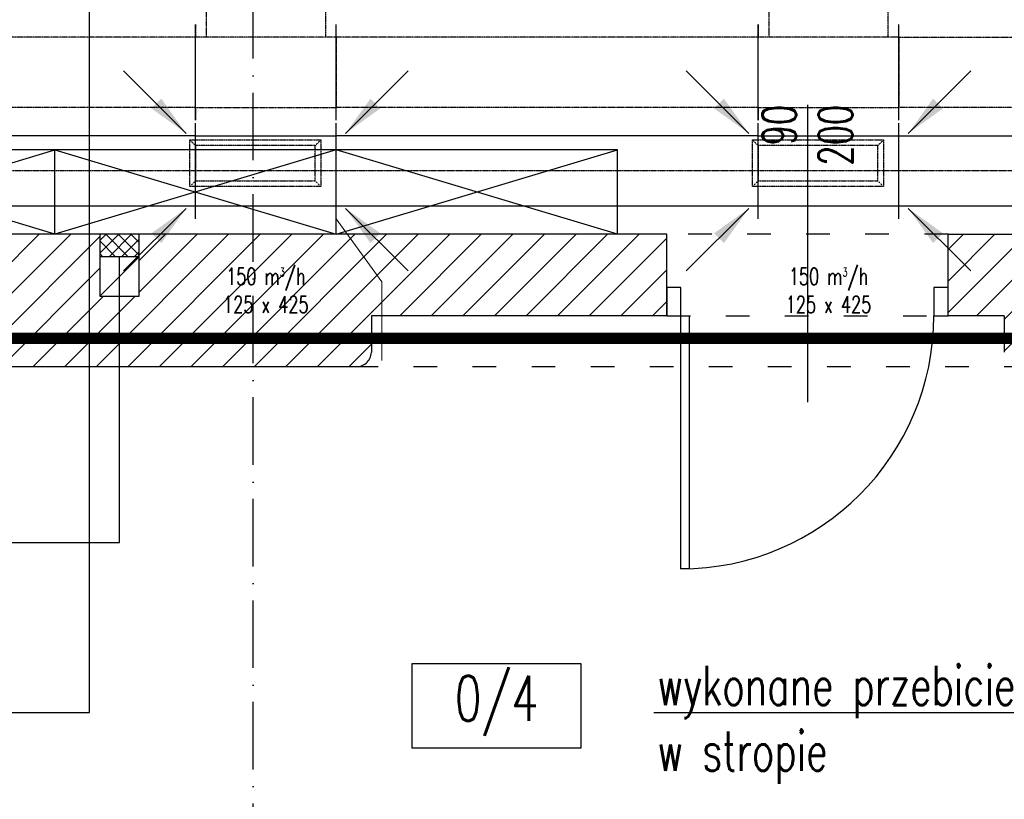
# Model space of a CAD drawing. Header units: millimetres. Extents: x 167273 to 188273, y -125105 to -88145.
# Tile 160 of 210: x 174529 to 174879, y -96970 to -96693. Entities that reach past the tile are written whole.
import ezdxf

# ---------------------------------------------------------------- set-up
doc = ezdxf.new("R2010")
doc.units = ezdxf.units.MM
doc.header["$PDMODE"] = 35
doc.header["$PDSIZE"] = 5
for name, pattern in [('ACAD_ISO03W100', [30, 12, -18]), ('ACAD_ISO10W100', [18, 12, -3, 0, -3]), ('DASHED', [0.75, 0.5, -0.25]), ('WENT_2', [1.5, 0.5, -1]), ('WENT_3', [1.6, 0.5, -0.5, 0.1, -0.5])]:
    doc.linetypes.add(name, pattern=pattern)
doc.layers.add('!_zmiany', color=7, linetype='Continuous', true_color=0xfa7d00)
doc.layers.add('!zakres', color=7, linetype='ACAD_ISO03W100', lineweight=60, true_color=0x8a14ff)
for name, color, linetype, lineweight in [('_WENT-KONSTRUKCJA', 254, 'Continuous', 9), ('FLUID-N-BIB', 8, 'Continuous', 30), ('FLUID-W-BIB', 220, 'Continuous', 30)]:
    doc.layers.add(name, color=color, linetype=linetype, lineweight=lineweight)
for name, color, linetype in [('a-op_drzwi', 40, 'Continuous'), ('a-op_leader', 9, 'Continuous'), ('a-op_text', 9, 'Continuous'), ('a-osie', 1, 'ACAD_ISO10W100'), ('a-wymiary', 9, 'Continuous'), ('b-drzwi', 6, 'Continuous'), ('b-przerywana1', 9, 'ACAD_ISO03W100'), ('b-widokowa', 7, 'Continuous'), ('b-ściany', 2, 'Continuous'), ('c-meble', 5, 'Continuous'), ('FLUID-N-BIB-HID', 7, 'Continuous'), ('FLUID-W-BIB-120-ARRGR', 7, 'Continuous'), ('FLUID-W-BIB-HID', 7, 'Continuous'), ('FLUID-W-BIB-SYM', 7, 'Continuous'), ('h-hatch', 8, 'Continuous')]:
    doc.layers.add(name, color=color, linetype=linetype)
doc.styles.add('FDBES', font='romans.shx', dxfattribs={"width": 0.7, "height": 10})
doc.styles.add('PPAB_100', font='romans.shx', dxfattribs={"width": 0.7, "height": 12})
doc.styles.add('ROMANS', font='romans.shx', dxfattribs={"width": 0.7, "height": 10})
doc.dimstyles.new('FDBES', dxfattribs={"dimscale": 50, "dimtxt": 4, "dimasz": 2.5, "dimexe": 0.8, "dimexo": 2, "dimgap": 1, "dimtad": 1, "dimdsep": 46, "dimtxsty": 'FDBES', "dimcen": 2.5, "dimclrd": 4, "dimclre": 5, "dimadec": 0, "dimazin": 0, "dimtfac": 1, "dimtmove": 0, "dimatfit": 3, "dimfxl": 0, "dimarcsym": 0})
doc.dimstyles.new('newPPAB_100', dxfattribs={"dimscale": 0, "dimtxt": 16, "dimasz": 1, "dimexe": 10, "dimexo": 10, "dimgap": 5, "dimtad": 1, "dimdec": 0, "dimzin": 0, "dimdsep": 46, "dimtxsty": 'PPAB_100', "dimblk": 'tick_50', "dimcen": 0.09, "dimdle": 5, "dimse1": 1, "dimse2": 1, "dimclrd": 9, "dimclre": 9, "dimclrt": 161, "dimadec": 0, "dimazin": 0, "dimtfac": 1, "dimtdec": 0, "dimtix": 1, "dimtmove": 2, "dimatfit": 0, "dimldrblk": 'tick_50', "dimfxl": 0, "dimtolj": 1, "dimtzin": 0, "dimarcsym": 0})

# ---------------------------------------------------------------- blocks, each defined once
blk = doc.blocks.new('tick_50')
at = {"color": 9, "ltscale": 20}
for p, q in [((0, 10), (0, -10)), ((-5, 0), (5, 0))]:
    blk.add_line(p, q, dxfattribs=at)
at = {"color": 0}
blk.add_line((2.5, 2.5), (-2.5, -2.5), dxfattribs=at)
blk = doc.blocks.new('*D16')
at = {"layer": 'a-wymiary', "color": 9, "lineweight": -2}
blk.add_line((174980.44, -96536.57), (174859.94, -96536.57), dxfattribs=at)
at = {"layer": 'Defpoints', "color": 0}
for p in [(174858.94, -96536.57), (174858.94, -96768.89), (174981.44, -96768.89)]:
    blk.add_point(p, dxfattribs=at)
at = {"layer": 'a-wymiary', "color": 9, "lineweight": -2, "rotation": 180}
blk.add_blockref('tick_50', (174858.94, -96536.57), dxfattribs=at)
at = {"layer": 'a-wymiary', "color": 9, "lineweight": -2}
blk.add_blockref('tick_50', (174981.44, -96536.57), dxfattribs=at)
at = {"layer": 'a-wymiary', "color": 161, "insert": (174920.19, -96525.57), "char_height": 12, "attachment_point": 5, "style": 'PPAB_100'}
blk.add_mtext('\\A1;123', dxfattribs=at)
blk = doc.blocks.new('*D17')
at = {"layer": 'a-wymiary', "color": 9, "lineweight": -2}
blk.add_line((174857.94, -96536.57), (174759.94, -96536.57), dxfattribs=at)
at = {"layer": 'Defpoints', "color": 0}
for p in [(174758.94, -96536.57), (174758.94, -96768.89), (174858.94, -96768.89)]:
    blk.add_point(p, dxfattribs=at)
at = {"layer": 'a-wymiary', "color": 9, "lineweight": -2, "rotation": 180}
blk.add_blockref('tick_50', (174758.94, -96536.57), dxfattribs=at)
at = {"layer": 'a-wymiary', "color": 9, "lineweight": -2}
blk.add_blockref('tick_50', (174858.94, -96536.57), dxfattribs=at)
at = {"layer": 'a-wymiary', "color": 161, "insert": (174808.94, -96525.57), "char_height": 12, "attachment_point": 5, "style": 'PPAB_100'}
blk.add_mtext('\\A1;100', dxfattribs=at)
blk = doc.blocks.new('*D18')
at = {"layer": 'a-wymiary', "color": 9, "lineweight": -2}
blk.add_line((174757.94, -96536.57), (174242.44, -96536.57), dxfattribs=at)
at = {"layer": 'Defpoints', "color": 0}
for p in [(174241.44, -96536.57), (174241.44, -96768.89), (174758.94, -96768.89)]:
    blk.add_point(p, dxfattribs=at)
at = {"layer": 'a-wymiary', "color": 9, "lineweight": -2, "rotation": 180}
blk.add_blockref('tick_50', (174241.44, -96536.57), dxfattribs=at)
at = {"layer": 'a-wymiary', "color": 9, "lineweight": -2}
blk.add_blockref('tick_50', (174758.94, -96536.57), dxfattribs=at)
at = {"layer": 'a-wymiary', "color": 161, "insert": (174457.39, -96525.57), "char_height": 12, "attachment_point": 5, "style": 'PPAB_100'}
blk.add_mtext('\\A1;517', dxfattribs=at)
blk = doc.blocks.new('*U1036')
at = {"linetype": 'Continuous', "lineweight": -2}
for p, q in [((-500, 0, 125), (-500, 0, 170)), ((-500, 0, -125), (-500, 0, 125)), ((-500, 0, -170), (-500, 0, -125)), ((500, 0, 125), (500, 0, 170)), ((500, 0, -125), (500, 0, 125)), ((500, 0, -170), (500, 0, -125))]:
    blk.add_line(p, q, dxfattribs=at)
at = {"color": 0, "linetype": 'ByBlock', "lineweight": -2}
for p, q in [((-500, 0, -125), (500, 0, -125)), ((500, 0, 125), (-500, 0, 125))]:
    blk.add_line(p, q, dxfattribs=at)
at = {"layer": 'FLUID-W-BIB-SYM', "linetype": 'WENT_3', "lineweight": -3}
for p in [(-500, 0), (492.3, 0)]:
    blk.add_line(p, (500, 0), dxfattribs=at)
blk = doc.blocks.new('*U1033')
at = {"linetype": 'Continuous', "lineweight": -2}
for p, q in [((-500, 0, 125), (-500, 0, 170)), ((-500, 0, -125), (-500, 0, 125)), ((-500, 0, -170), (-500, 0, -125))]:
    blk.add_line(p, q, dxfattribs=at)
at = {"color": 0, "linetype": 'ByBlock', "lineweight": -2}
for p, q in [((-500, 0, -125), (500, 0, -125)), ((500, 0, 125), (-500, 0, 125))]:
    blk.add_line(p, q, dxfattribs=at)
at = {"layer": 'FLUID-N-BIB-HID', "linetype": 'DASHED', "lineweight": -3}
for p, q in [((500, 0, 125), (500, 0, 170)), ((500, 0, 125), (500, 0, -125)), ((500, 0, -170), (500, 0, -125))]:
    blk.add_line(p, q, dxfattribs=at)
blk = doc.blocks.new('*U1031')
at = {"linetype": 'Continuous', "lineweight": -2}
for p, q in [((-250, 170), (-250, 125)), ((-250, 125), (-250, -125)), ((-250, -125), (-250, -170)), ((-212.5, -225), (-257.5, -225)), ((212.5, -225), (-212.5, -225)), ((257.5, -225), (212.5, -225))]:
    blk.add_line(p, q, dxfattribs=at)
at = {"color": 0, "linetype": 'ByBlock', "lineweight": -2}
for p, q in [((-220, 125), (-250, 125)), ((220, 125), (-220, 125)), ((250, 125), (220, 125)), ((-250, -125), (-220, -125)), ((-220, -125), (220, -125)), ((-212.5, -125), (-212.5, -195)), ((212.5, -195), (212.5, -125)), ((220, -125), (250, -125)), ((-212.5, -195), (-212.5, -225)), ((212.5, -225), (212.5, -195))]:
    blk.add_line(p, q, dxfattribs=at)
at = {"layer": 'FLUID-N-BIB-HID', "linetype": 'DASHED', "lineweight": -3}
for p, q in [((250, 125), (250, 170)), ((250, -170), (250, -125))]:
    blk.add_line(p, q, dxfattribs=at)
blk = doc.blocks.new('*U1030')
at = {"linetype": 'Continuous', "lineweight": -2}
for p, q in [((-750, 125), (-750, 170)), ((-750, -125), (-750, 125)), ((-750, -170), (-750, -125))]:
    blk.add_line(p, q, dxfattribs=at)
at = {"color": 0, "linetype": 'ByBlock', "lineweight": -2}
for p, q in [((-750, 125), (750, 125)), ((-750, -125), (750, -125))]:
    blk.add_line(p, q, dxfattribs=at)
at = {"layer": 'FLUID-N-BIB-HID', "linetype": 'DASHED', "lineweight": -3}
for p, q in [((750, 125), (750, 170)), ((750, 125), (750, -125)), ((750, -170), (750, -125))]:
    blk.add_line(p, q, dxfattribs=at)
blk = doc.blocks.new('*U1028')
at = {"linetype": 'Continuous', "lineweight": -2}
for p, q in [((-250, 0, 125), (-250, 0, 170)), ((-250, 0, -125), (-250, 0, 125)), ((-250, 0, -170), (-250, 0, -125)), ((250, 0, 125), (250, 0, 170)), ((250, 0, -125), (250, 0, 125)), ((250, 0, -170), (250, 0, -125)), ((250, 0, -107.5), (250.3, 0, -107.5)), ((250.3, 0, 107.5), (250, 0, 107.5))]:
    blk.add_line(p, q, dxfattribs=at)
at = {"color": 0, "linetype": 'ByBlock', "lineweight": -2}
for p, q in [((-250, 0, -125), (-220, 0, -125)), ((-220, 0, 125), (-250, 0, 125)), ((-220, 0, -125), (220, 0, -125)), ((220, 0, 125), (-220, 0, 125)), ((220, 0, -125), (250, 0, -125)), ((250, 0, 125), (220, 0, 125)), ((250, 0, 100), (250.3, 0, 100.3)), ((250.3, 0, -100.3), (250, 0, -100))]:
    blk.add_line(p, q, dxfattribs=at)
at = {"layer": 'FLUID-W-BIB-SYM', "linetype": 'WENT_3', "lineweight": -3}
for q in [(250, 0), (-249.8, 0)]:
    blk.add_line((-250, 0), q, dxfattribs=at)
blk = doc.blocks.new('*U1027')
at = {"linetype": 'Continuous', "lineweight": -2}
for p, q in [((-750, 125), (-750, 170)), ((750, 125), (750, 170)), ((-750, -125), (-750, 125)), ((750, -125), (750, 125)), ((-750, -170), (-750, -125)), ((750, -170), (750, -125))]:
    blk.add_line(p, q, dxfattribs=at)
at = {"color": 0, "linetype": 'ByBlock', "lineweight": -2}
for p, q in [((-750, 125), (750, 125)), ((-750, -125), (750, -125))]:
    blk.add_line(p, q, dxfattribs=at)
at = {"layer": 'FLUID-W-BIB-SYM', "linetype": 'WENT_3', "lineweight": -3}
for p, q in [((-750, 0), (750, 0)), ((-750, 0), (-742.8, 0)), ((742.3, 0), (750, 0))]:
    blk.add_line(p, q, dxfattribs=at)
blk = doc.blocks.new('*U1026')
at = {"linetype": 'Continuous', "lineweight": -2}
for p, q in [((-250, 170), (-250, 125)), ((-250, 125), (-250, -125)), ((-250, -125), (-250, -170)), ((-212.5, -225), (-257.5, -225)), ((212.5, -225), (-212.5, -225)), ((257.5, -225), (212.5, -225))]:
    blk.add_line(p, q, dxfattribs=at)
at = {"color": 0, "linetype": 'ByBlock', "lineweight": -2}
for p, q in [((-220, 125), (-250, 125)), ((220, 125), (-220, 125)), ((250, 125), (220, 125)), ((-250, -125), (-220, -125)), ((-220, -125), (220, -125)), ((-212.5, -125), (-212.5, -195)), ((212.5, -195), (212.5, -125)), ((220, -125), (250, -125)), ((-212.5, -195), (-212.5, -225)), ((212.5, -225), (212.5, -195))]:
    blk.add_line(p, q, dxfattribs=at)
at = {"layer": 'FLUID-N-BIB-HID', "linetype": 'DASHED', "lineweight": -3}
for p, q in [((250, 125), (250, 170)), ((250, -170), (250, -125))]:
    blk.add_line(p, q, dxfattribs=at)
blk = doc.blocks.new('*U1024')
at = {"layer": 'FLUID-W-BIB-HID', "linetype": 'DASHED', "lineweight": -3}
for p, q in [((-82.5, 232.5), (-62.5, 212.5)), ((-82.5, 232.5), (-82.5, -232.5)), ((82.5, 232.5), (-82.5, 232.5)), ((-62.5, -212.5), (-62.5, 212.5)), ((-62.5, 212.5), (62.5, 212.5)), ((82.5, 232.5), (62.5, 212.5)), ((62.5, 212.5), (62.5, -212.5)), ((82.5, -232.5), (82.5, 232.5)), ((-82.5, -232.5), (-62.5, -212.5)), ((-82.5, -232.5), (82.5, -232.5)), ((62.5, -212.5), (-62.5, -212.5)), ((62.5, -212.5), (82.5, -232.5))]:
    blk.add_line(p, q, dxfattribs=at)
blk = doc.blocks.new('*U1023')
at = {"linetype": 'Continuous', "lineweight": -2}
for p, q in [((-250, 0, 125), (-250, 0, 170)), ((-250, 0, -125), (-250, 0, 125)), ((-250, 0, -170), (-250, 0, -125)), ((250, 0, 125), (250, 0, 170)), ((250, 0, -125), (250, 0, 125)), ((250, 0, -170), (250, 0, -125)), ((250, 0, -107.5), (250.1, 0, -107.5)), ((250.1, 0, 107.5), (250, 0, 107.5))]:
    blk.add_line(p, q, dxfattribs=at)
at = {"color": 0, "linetype": 'ByBlock', "lineweight": -2}
for p, q in [((-250, 0, -125), (-220, 0, -125)), ((-220, 0, 125), (-250, 0, 125)), ((-220, 0, -125), (220, 0, -125)), ((220, 0, 125), (-220, 0, 125)), ((220, 0, -125), (250, 0, -125)), ((250, 0, 125), (220, 0, 125)), ((250, 0, 100), (250.1, 0, 100.1)), ((250.1, 0, -100.1), (250, 0, -100))]:
    blk.add_line(p, q, dxfattribs=at)
at = {"layer": 'FLUID-W-BIB-SYM', "linetype": 'WENT_3', "lineweight": -3}
for q in [(250, 0), (-249.8, 0)]:
    blk.add_line((-250, 0), q, dxfattribs=at)
blk = doc.blocks.new('*U1022')
at = {"layer": 'FLUID-W-BIB-HID', "linetype": 'DASHED', "lineweight": -3}
for p, q in [((-82.5, 232.5), (-62.5, 212.5)), ((-82.5, 232.5), (-82.5, -232.5)), ((82.5, 232.5), (-82.5, 232.5)), ((-62.5, -212.5), (-62.5, 212.5)), ((-62.5, 212.5), (62.5, 212.5)), ((82.5, 232.5), (62.5, 212.5)), ((62.5, 212.5), (62.5, -212.5)), ((82.5, -232.5), (82.5, 232.5)), ((-82.5, -232.5), (-62.5, -212.5)), ((-82.5, -232.5), (82.5, -232.5)), ((62.5, -212.5), (-62.5, -212.5)), ((62.5, -212.5), (82.5, -232.5))]:
    blk.add_line(p, q, dxfattribs=at)
blk = doc.blocks.new('*U1021')
at = {"linetype": 'Continuous', "lineweight": -2}
for p, q in [((-750, 125), (-750, 170)), ((-750, -125), (-750, 125)), ((-750, -170), (-750, -125))]:
    blk.add_line(p, q, dxfattribs=at)
at = {"color": 0, "linetype": 'ByBlock', "lineweight": -2}
for p, q in [((-750, 125), (750, 125)), ((-750, -125), (750, -125))]:
    blk.add_line(p, q, dxfattribs=at)
at = {"layer": 'FLUID-N-BIB-HID', "linetype": 'DASHED', "lineweight": -3}
for p, q in [((750, 125), (750, 170)), ((750, 125), (750, -125)), ((750, -170), (750, -125))]:
    blk.add_line(p, q, dxfattribs=at)
blk = doc.blocks.new('*U1020')
at = {"linetype": 'Continuous', "lineweight": -2}
for p, q in [((-750, 125), (-750, 170)), ((750, 125), (750, 170)), ((-750, -125), (-750, 125)), ((750, -125), (750, 125)), ((-750, -170), (-750, -125)), ((750, -170), (750, -125))]:
    blk.add_line(p, q, dxfattribs=at)
at = {"color": 0, "linetype": 'ByBlock', "lineweight": -2}
for p, q in [((-750, 125), (750, 125)), ((-750, -125), (750, -125))]:
    blk.add_line(p, q, dxfattribs=at)
at = {"layer": 'FLUID-W-BIB-SYM', "linetype": 'WENT_3', "lineweight": -3}
for p, q in [((-750, 0), (750, 0)), ((-750, 0), (-742.7, 0)), ((742.3, 0), (750, 0))]:
    blk.add_line(p, q, dxfattribs=at)
blk = doc.blocks.new('*U789')
blk.add_leader([(0, 0), (-22.27, -22.27)], dimstyle='FDBES', override={"dimscale": 6, "dimclrd": 256})
blk = doc.blocks.new('*U790')
blk.add_leader([(0, 0), (22.27, -22.27)], dimstyle='FDBES', override={"dimscale": 6, "dimclrd": 256})
blk = doc.blocks.new('*U791')
blk.add_leader([(0, 0), (-22.27, 22.27)], dimstyle='FDBES', override={"dimscale": 6, "dimclrd": 256})
blk = doc.blocks.new('*U792')
blk.add_leader([(0, 0), (22.27, 22.27)], dimstyle='FDBES', override={"dimscale": 6, "dimclrd": 256})
blk = doc.blocks.new('*U778')
blk.add_leader([(0, 0), (-22.27, -22.27)], dimstyle='FDBES', override={"dimscale": 6, "dimclrd": 256})
blk = doc.blocks.new('*U779')
blk.add_leader([(0, 0), (22.27, -22.27)], dimstyle='FDBES', override={"dimscale": 6, "dimclrd": 256})
blk = doc.blocks.new('*U780')
blk.add_leader([(0, 0), (-22.27, 22.27)], dimstyle='FDBES', override={"dimscale": 6, "dimclrd": 256})
blk = doc.blocks.new('*U781')
blk.add_leader([(0, 0), (22.27, 22.27)], dimstyle='FDBES', override={"dimscale": 6, "dimclrd": 256})

msp = doc.modelspace()

# ---------------------------------------------------------------- hatches: boundary and pattern name
at = {"layer": 'h-hatch'}
h = msp.add_hatch(dxfattribs=at)
h.set_pattern_fill('ANSI31', color=256, scale=2.5, style=0)
h.set_pattern_definition([(45, (15000, 0), (-5.61266008, 5.61266008), [])])
h.paths.add_polyline_path([(175446.44, -96798.89), (175546.44, -96798.89), (175546.44, -96768.89), (175321.44, -96768.89), (175321.44, -96776.89), (175321.44, -96790.89), (175307.44, -96790.89), (175307.44, -96776.89), (175307.44, -96768.89), (175057.44, -96768.89), (175057.44, -96776.89), (175057.44, -96790.89), (175043.44, -96790.89), (175043.44, -96776.89), (175043.44, -96768.89), (175011.44, -96768.89), (175011.44, -96668.89), (174981.44, -96668.89), (174981.44, -96768.89), (174858.94, -96768.89), (174858.94, -96797.89), (174878.94, -96797.89), (174878.94, -96810.89, 0.450014), (174884.94, -96815.89), (175440.44, -96815.89, 0.450014), (175446.44, -96810.89)])
h = msp.add_hatch(dxfattribs=at)
h.set_pattern_fill('ANSI31', color=256, scale=2.5, style=0)
h.paths.add_polyline_path([(174653.94, -96797.89), (174758.94, -96797.89), (174758.94, -96768.89), (174571.44, -96768.89), (174571.44, -96776.89), (174571.44, -96790.89), (174557.44, -96790.89), (174557.44, -96776.89), (174557.44, -96768.89), (174280.44, -96768.89), (174280.44, -96776.89), (174280.44, -96790.89), (174266.44, -96790.89), (174266.44, -96776.89), (174266.44, -96768.89), (174241.44, -96768.89), (174241.44, -96718.89), (174218.44, -96718.89), (174218.44, -96768.89), (173674.94, -96768.89), (173674.94, -96796.89), (173779.94, -96796.89), (173779.94, -96810.89, 0.450014), (173785.94, -96815.89), (174647.94, -96815.89, 0.450014), (174653.94, -96810.89)])
h = msp.add_hatch(dxfattribs=at)
h.set_pattern_fill('ANSI37', color=256, style=0)
h.set_pattern_definition([(45, (291, 0), (-2.24506403, 2.24506403), []), (135, (291, 0), (-2.24506403, -2.24506403), [])])
h.paths.add_polyline_path([(174564.44, -96768.89), (174557.44, -96768.89), (174557.44, -96776.89), (174564.44, -96776.89)])
h.paths.add_polyline_path([(174571.44, -96768.89), (174564.44, -96768.89), (174564.44, -96776.89), (174571.44, -96776.89)])

# ---------------------------------------------------------------- linework, layer by layer
at = {"layer": '!_zmiany'}
for points in [[(174344.03, -96938.92), (174553.75, -96938.92), (174553.75, -96675.89)], [(174754.31, -96938.92), (174964.02, -96938.92), (174964.02, -96753.81)]]:
    msp.add_lwpolyline(points, dxfattribs=at)
at = {"layer": '!zakres', "linetype": 'DASHED', "ltscale": 40, "const_width": 4, "flags": 128}
msp.add_lwpolyline([(173465.44, -96805.89), (175001.44, -96805.89), (175001.44, -96141.89), (173465.44, -96141.89)], close=True, dxfattribs=at)
at = {"layer": '_WENT-KONSTRUKCJA'}
for p, q in [((174657.65, -96785.86, -346.5), (174641.45, -96763.39, -346.5)), ((174657.65, -96813.78, -346.5), (174657.65, -96785.86, -346.5))]:
    msp.add_line(p, q, dxfattribs=at)
at = {"layer": 'a-op_drzwi'}
msp.add_line((174808.94, -96722.9), (174808.94, -96828.62), dxfattribs=at)
at = {"layer": 'a-op_leader'}
msp.add_lwpolyline([(174273.44, -96776.89), (174273.44, -96878.45), (174564.44, -96878.45), (174564.44, -96776.89)], dxfattribs=at)
at = {"layer": 'a-op_text', "ltscale": 0.5}
msp.add_lwpolyline([(174668.44, -96951.56), (174668.44, -96921.56), (174728.44, -96921.56), (174728.44, -96951.56)], close=True, dxfattribs=at)
at = {"layer": 'a-osie', "ltscale": 2}
msp.add_line((174611.94, -97211.89), (174611.94, -96011.89), dxfattribs=at)
at = {"layer": 'b-drzwi'}
for points in [[(174758.94, -96797.89), (174763.94, -96797.89), (174763.94, -96787.89), (174758.94, -96787.89)], [(174853.94, -96797.89), (174858.94, -96797.89), (174858.94, -96787.89), (174853.94, -96787.89)], [(174763.94, -96797.89), (174766.94, -96797.89), (174766.94, -96887.89), (174763.94, -96887.89)]]:
    msp.add_lwpolyline(points, close=True, dxfattribs=at)
msp.add_arc((174763.78, -96797.73), 90.16, 270.1029, 359.8971, dxfattribs=at)
at = {"layer": 'b-przerywana1', "ltscale": 0.7}
for p, q in [((174858.94, -96768.89), (174758.94, -96768.89)), ((174758.94, -96797.89), (174858.94, -96797.89)), ((174647.94, -96815.89), (174884.94, -96815.89))]:
    msp.add_line(p, q, dxfattribs=at)
at = {"layer": 'b-widokowa', "ltscale": 0.5}
for p, q in [((174571.44, -96768.89), (174557.44, -96768.89)), ((174571.44, -96776.89), (174557.44, -96776.89))]:
    msp.add_line(p, q, dxfattribs=at)
at = {"layer": 'b-widokowa'}
msp.add_line((174557.44, -96790.89), (174571.44, -96776.89), dxfattribs=at)
at = {"layer": 'b-ściany'}
for p, q in [((174557.44, -96768.89), (174280.44, -96768.89)), ((174557.44, -96768.89), (174557.44, -96776.89)), ((174758.94, -96768.89), (174571.44, -96768.89)), ((174571.44, -96776.89), (174571.44, -96768.89)), ((174758.94, -96797.89), (174758.94, -96768.89)), ((174858.94, -96768.89), (174981.44, -96768.89)), ((174858.94, -96797.89), (174858.94, -96768.89)), ((174758.94, -96797.89), (174653.94, -96797.89)), ((174653.94, -96797.89), (174653.94, -96810.89)), ((174878.94, -96797.89), (174858.94, -96797.89)), ((174878.94, -96797.89), (174878.94, -96810.89)), ((173785.94, -96815.89), (174647.94, -96815.89))]:
    msp.add_line(p, q, dxfattribs=at)
msp.add_lwpolyline([(174557.44, -96776.89), (174557.44, -96790.89), (174571.44, -96790.89), (174571.44, -96776.89)], dxfattribs=at)
msp.add_arc((174648.73, -96810.74), 5.22, 261.3488, 358.2624, dxfattribs=at)
at = {"layer": 'c-meble'}
for p, q in [((174741.44, -96738.89), (174241.44, -96738.89)), ((174441.44, -96768.89), (174541.44, -96738.89)), ((174541.44, -96768.89), (174441.44, -96738.89)), ((174541.44, -96768.89), (174541.44, -96738.89)), ((174541.44, -96738.89), (174641.44, -96768.89)), ((174641.44, -96738.89), (174541.44, -96768.89)), ((174641.44, -96768.89), (174641.44, -96738.89)), ((174641.44, -96768.89), (174741.44, -96738.89)), ((174741.44, -96768.89), (174641.44, -96738.89)), ((174741.44, -96768.89), (174741.44, -96738.89))]:
    msp.add_line(p, q, dxfattribs=at)

# ---------------------------------------------------------------- block references
at = {"layer": 'FLUID-N-BIB', "linetype": 'WENT_2', "xscale": 0.1000000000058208, "yscale": 0.1000000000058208, "zscale": 0.1, "rotation": 180}
for name, p in [('*U1026', (174616.46, -96711.39, -55.5)), ('*U1031', (174816.46, -96711.39, -55.5))]:
    msp.add_blockref(name, p, dxfattribs=at)
at = {"layer": 'FLUID-N-BIB', "linetype": 'WENT_2', "extrusion": (-1.22465e-16, -3.42114e-48, -1), "xscale": 0.1000000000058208, "yscale": 0.1000000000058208, "zscale": 0.1}
for name, p in [('*U1021', (-174516.46, -96711.39, 55.5)), ('*U1030', (-174716.46, -96711.39, 55.5))]:
    msp.add_blockref(name, p, dxfattribs=at)
at = {"layer": 'FLUID-N-BIB', "linetype": 'WENT_2', "extrusion": (-1.22465e-16, 1, 1.83697e-16), "xscale": 0.1000000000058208, "yscale": 0.1, "zscale": 0.1000000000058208}
msp.add_blockref('*U1033', (-174891.46, -55.5, -96711.39), dxfattribs=at)
at = {"layer": 'FLUID-W-BIB', "linetype": 'Continuous', "extrusion": (-1.22465e-16, -3.42114e-48, -1), "xscale": 0.1000000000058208, "yscale": 0.1000000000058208, "zscale": 0.1}
for name, p in [('*U1020', (-174516.43, -96746.39, 55.5)), ('*U1027', (-174716.43, -96746.39, 55.5))]:
    msp.add_blockref(name, p, dxfattribs=at)
at = {"layer": 'FLUID-W-BIB', "linetype": 'Continuous', "extrusion": (1.22465e-16, 1, 1.83697e-16), "xscale": 0.1000000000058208, "yscale": 0.1, "zscale": 0.1000000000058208}
for name, p in [('*U1023', (-174616.45, -55.5, -96746.39)), ('*U1028', (-174816.46, -55.5, -96746.39))]:
    msp.add_blockref(name, p, dxfattribs=at)
at = {"layer": 'FLUID-W-BIB', "linetype": 'Continuous', "extrusion": (-1.22465e-16, 1, 1.83697e-16), "xscale": 0.1000000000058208, "yscale": 0.1, "zscale": 0.1000000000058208}
msp.add_blockref('*U1036', (-174891.45, -55.5, -96746.39), dxfattribs=at)
at = {"layer": 'FLUID-W-BIB', "linetype": 'Continuous', "extrusion": (1.54074e-32, 1.22465e-16, -1), "xscale": 0.1000000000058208, "yscale": 0.1000000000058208, "zscale": 0.1, "rotation": 90}
for name, p in [('*U1022', (-174612.7, -96743.66, -268.5)), ('*U1024', (-174812.72, -96743.66, -268.5))]:
    msp.add_blockref(name, p, dxfattribs=at)
at = {"layer": 'FLUID-W-BIB-120-ARRGR', "rotation": 90}
for name, p in [('*U792', (174588.13, -96733.07, -80.5)), ('*U790', (174644.77, -96733.07, -80.5)), ('*U781', (174788.14, -96733.07, -80.5)), ('*U779', (174844.78, -96733.07, -80.5)), ('*U791', (174588.13, -96759.71, -80.5)), ('*U789', (174644.77, -96759.71, -80.5)), ('*U780', (174788.14, -96759.71, -80.5)), ('*U778', (174844.78, -96759.71, -80.5))]:
    msp.add_blockref(name, p, dxfattribs=at)

# ---------------------------------------------------------------- texts
at = {"layer": '!_zmiany', "insert": (174755.61, -96922.3), "char_height": 14, "width": 190.235, "attachment_point": 1, "style": 'PPAB_100'}
msp.add_mtext('{\\Fromans.shx|c238;wykonane przebicie \\Pw stropie}', dxfattribs=at)
at = {"layer": 'a-op_drzwi', "ltscale": 0.5, "insert": (174808.94, -96722.9), "char_height": 12, "width": 2937.189, "attachment_point": 6, "rotation": 90, "style": 'PPAB_100'}
msp.add_mtext('{\\Fromans.shx|c238;90\\P200}', dxfattribs=at)
at = {"layer": 'a-op_text', "ltscale": 0.5, "insert": (174698.44, -96936.56), "char_height": 16, "width": 60, "attachment_point": 5, "style": 'PPAB_100'}
msp.add_mtext('0/4', dxfattribs=at)
at = {"layer": 'FLUID-W-BIB-120-ARRGR', "char_height": 6, "attachment_point": 5, "style": 'ROMANS'}
for insert in [(174616.45, -96788.89, -55.5), (174816.46, -96788.89, -55.5)]:
    msp.add_mtext('150 m{\\A2;\\H0.5x;3}/h\\P125 x 425', dxfattribs=dict(at, insert=insert))

# ---------------------------------------------------------------- dimensions: what is measured, and where the dimension line sits
at = {"layer": 'a-wymiary'}
dim = msp.add_linear_dim(base=(174241.44180786, -96536.56996996), p1=(174758.94180786, -96768.89367189), p2=(174241.44180786, -96768.89367189), dimstyle='newPPAB_100', override={"dimscale": 1}, dxfattribs=at)
dim.commit()
dim.dimension.update_dxf_attribs({"geometry": '*D18', "text_midpoint": (174457.38977085, -96525.56996996), "dimtype": 160})
for base, p1, p2, picture, middle in [((174758.94, -96536.57), (174858.94, -96768.89), (174758.94, -96768.89), '*D17', (174808.94, -96525.57)), ((174858.94180786, -96536.56996996), (174981.44180786, -96768.89367189), (174858.94180786, -96768.89367189), '*D16', (174920.19180786, -96525.56996996))]:
    dim = msp.add_linear_dim(base=base, p1=p1, p2=p2, dimstyle='newPPAB_100', override={"dimscale": 1}, dxfattribs=at)
    dim.commit()
    dim.dimension.update_dxf_attribs({"geometry": picture, "text_midpoint": middle})

doc.saveas('drawing.dxf')
